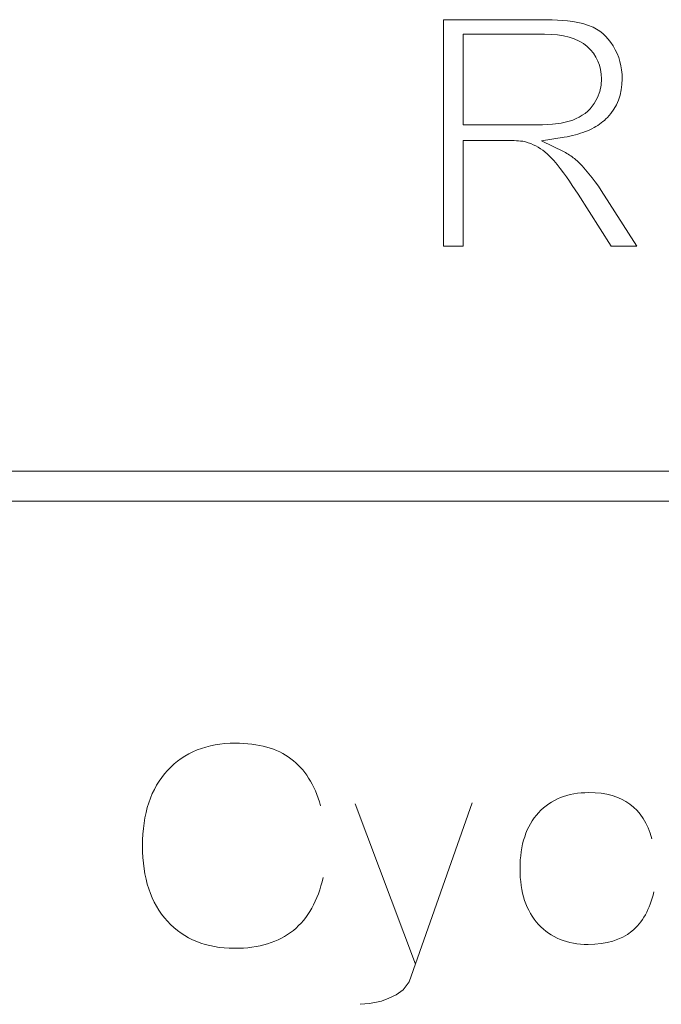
# Model space of a CAD drawing. Header units: millimetres. Extents: x 5 to 192, y 9 to 98.
# Tile 18 of 52: x 52.64 to 55.96, y 66.38 to 71.48. Entities that reach past the tile are written whole.
import ezdxf

# ---------------------------------------------------------------- set-up
doc = ezdxf.new("R2010")
doc.units = ezdxf.units.MM
doc.header["$MEASUREMENT"] = 0
doc.layers.add('Vrstva 1', color=7, linetype='Continuous')

msp = doc.modelspace()

# ---------------------------------------------------------------- linework, layer by layer
at = {"layer": 'Vrstva 1', "color": 250, "lineweight": 5}
for points, knots in [([(54.8336, 70.3066), (54.8336, 70.3066), (54.8336, 71.479), (54.8336, 71.479), (54.8336, 71.479), (54.8336, 71.479), (55.3698, 71.4789), (55.3698, 71.4789), (55.3698, 71.4789), (55.4403, 71.4776), (55.5121, 71.4733), (55.5797, 71.4514), (55.5797, 71.4514), (55.5797, 71.4514), (55.6082, 71.4397), (55.6082, 71.4397), (55.6082, 71.4397), (55.6082, 71.4397), (55.6257, 71.4303), (55.6257, 71.4303), (55.6257, 71.4303), (55.6257, 71.4303), (55.6423, 71.4194), (55.6423, 71.4194), (55.6423, 71.4194), (55.6423, 71.4194), (55.658, 71.4071), (55.658, 71.4071), (55.658, 71.4071), (55.658, 71.4071), (55.6727, 71.3934), (55.6727, 71.3934), (55.6727, 71.3934), (55.6727, 71.3934), (55.6866, 71.3782), (55.6866, 71.3782), (55.6866, 71.3782), (55.6866, 71.3782), (55.6997, 71.3614), (55.6997, 71.3614), (55.6997, 71.3614), (55.6997, 71.3614), (55.7119, 71.3431), (55.7119, 71.3431), (55.7119, 71.3431), (55.7119, 71.3431), (55.7228, 71.3237), (55.7228, 71.3237), (55.7228, 71.3237), (55.7228, 71.3237), (55.7323, 71.3037), (55.7323, 71.3037), (55.7323, 71.3037), (55.7323, 71.3037), (55.7403, 71.2832), (55.7403, 71.2832), (55.7403, 71.2832), (55.7403, 71.2832), (55.7469, 71.2623), (55.7469, 71.2623), (55.7469, 71.2623), (55.7469, 71.2623), (55.7519, 71.2408), (55.7519, 71.2408), (55.7519, 71.2408), (55.7519, 71.2408), (55.7556, 71.2188), (55.7556, 71.2188), (55.7556, 71.2188), (55.7556, 71.2188), (55.7578, 71.1962), (55.7578, 71.1962), (55.7578, 71.1962), (55.7578, 71.1962), (55.7585, 71.1731), (55.7585, 71.1731), (55.7585, 71.1731), (55.7585, 71.1731), (55.7573, 71.1434), (55.7573, 71.1434), (55.7573, 71.1434), (55.7573, 71.1434), (55.7537, 71.1152), (55.7537, 71.1152), (55.7537, 71.1152), (55.7537, 71.1152), (55.7477, 71.0885), (55.7477, 71.0885), (55.7477, 71.0885), (55.7477, 71.0885), (55.7393, 71.063), (55.7393, 71.063), (55.7393, 71.063), (55.7393, 71.063), (55.7286, 71.0389), (55.7286, 71.0389), (55.7286, 71.0389), (55.7286, 71.0389), (55.7155, 71.0158), (55.7155, 71.0158), (55.7155, 71.0158), (55.7155, 71.0158), (55.6999, 70.9938), (55.6999, 70.9938), (55.6999, 70.9938), (55.6999, 70.9938), (55.6817, 70.9726), (55.6817, 70.9726), (55.6817, 70.9726), (55.6715, 70.9625), (55.6615, 70.9535), (55.6504, 70.9447), (55.6504, 70.9447), (55.638, 70.9358), (55.6257, 70.9279), (55.6127, 70.9203), (55.6127, 70.9203), (55.5979, 70.9127), (55.5833, 70.906), (55.5681, 70.8998), (55.5681, 70.8998), (55.5509, 70.8935), (55.534, 70.8881), (55.5167, 70.8831), (55.5167, 70.8831), (55.4971, 70.8783), (55.4778, 70.8742), (55.4583, 70.8707), (55.4583, 70.8707), (55.4583, 70.8707), (55.3409, 70.8526), (55.3409, 70.8526), (55.3409, 70.8526), (55.3409, 70.8526), (55.4575, 70.7949), (55.4575, 70.7949), (55.4575, 70.7949), (55.4766, 70.7843), (55.4946, 70.7732), (55.5118, 70.7598), (55.5118, 70.7598), (55.5663, 70.7126), (55.6101, 70.6546), (55.6501, 70.595), (55.6501, 70.595), (55.6501, 70.595), (55.8344, 70.3066), (55.8344, 70.3066), (55.8344, 70.3066), (55.8344, 70.3066), (55.7016, 70.3066), (55.7016, 70.3066), (55.7016, 70.3066), (55.7016, 70.3066), (55.5297, 70.5764), (55.5297, 70.5764), (55.5297, 70.5764), (55.4903, 70.636), (55.4504, 70.6953), (55.4042, 70.7499), (55.4042, 70.7499), (55.3932, 70.7621), (55.3821, 70.7737), (55.3703, 70.785), (55.3703, 70.785), (55.3703, 70.785), (55.3482, 70.8033), (55.3482, 70.8033), (55.3482, 70.8033), (55.3165, 70.825), (55.2818, 70.8428), (55.2437, 70.8495), (55.2437, 70.8495), (55.2143, 70.8535), (55.185, 70.8541), (55.1556, 70.8543), (55.1556, 70.8543), (55.1556, 70.8543), (54.9357, 70.8543), (54.9357, 70.8543), (54.9357, 70.8543), (54.9357, 70.8543), (54.9357, 70.3066), (54.9357, 70.3066), (54.9357, 70.3066), (54.9357, 70.3066), (54.8336, 70.3066), (54.8336, 70.3066)], [0, 0, 0, 0, 0.021277, 0.021277, 0.021277, 0.021277, 0.042553, 0.042553, 0.042553, 0.042553, 0.06383, 0.06383, 0.06383, 0.06383, 0.085106, 0.085106, 0.085106, 0.085106, 0.106383, 0.106383, 0.106383, 0.106383, 0.12766, 0.12766, 0.12766, 0.12766, 0.148936, 0.148936, 0.148936, 0.148936, 0.170213, 0.170213, 0.170213, 0.170213, 0.191489, 0.191489, 0.191489, 0.191489, 0.212766, 0.212766, 0.212766, 0.212766, 0.234043, 0.234043, 0.234043, 0.234043, 0.255319, 0.255319, 0.255319, 0.255319, 0.276596, 0.276596, 0.276596, 0.276596, 0.297872, 0.297872, 0.297872, 0.297872, 0.319149, 0.319149, 0.319149, 0.319149, 0.340426, 0.340426, 0.340426, 0.340426, 0.361702, 0.361702, 0.361702, 0.361702, 0.382979, 0.382979, 0.382979, 0.382979, 0.404255, 0.404255, 0.404255, 0.404255, 0.425532, 0.425532, 0.425532, 0.425532, 0.446809, 0.446809, 0.446809, 0.446809, 0.468085, 0.468085, 0.468085, 0.468085, 0.489362, 0.489362, 0.489362, 0.489362, 0.510638, 0.510638, 0.510638, 0.510638, 0.531915, 0.531915, 0.531915, 0.531915, 0.553191, 0.553191, 0.553191, 0.553191, 0.574468, 0.574468, 0.574468, 0.574468, 0.595745, 0.595745, 0.595745, 0.595745, 0.617021, 0.617021, 0.617021, 0.617021, 0.638298, 0.638298, 0.638298, 0.638298, 0.659574, 0.659574, 0.659574, 0.659574, 0.680851, 0.680851, 0.680851, 0.680851, 0.702128, 0.702128, 0.702128, 0.702128, 0.723404, 0.723404, 0.723404, 0.723404, 0.744681, 0.744681, 0.744681, 0.744681, 0.765957, 0.765957, 0.765957, 0.765957, 0.787234, 0.787234, 0.787234, 0.787234, 0.808511, 0.808511, 0.808511, 0.808511, 0.829787, 0.829787, 0.829787, 0.829787, 0.851064, 0.851064, 0.851064, 0.851064, 0.87234, 0.87234, 0.87234, 0.87234, 0.893617, 0.893617, 0.893617, 0.893617, 0.914894, 0.914894, 0.914894, 0.914894, 0.93617, 0.93617, 0.93617, 0.93617, 0.957447, 0.957447, 0.957447, 0.957447, 0.978723, 0.978723, 0.978723, 0.978723, 1, 1, 1, 1]), ([(54.9357, 70.9345), (54.9357, 70.9345), (55.3452, 70.9349), (55.3452, 70.9349), (55.3452, 70.9349), (55.3452, 70.9349), (55.397, 70.9379), (55.397, 70.9379), (55.397, 70.9379), (55.397, 70.9379), (55.4433, 70.9441), (55.4433, 70.9441), (55.4433, 70.9441), (55.4433, 70.9441), (55.4842, 70.9536), (55.4842, 70.9536), (55.4842, 70.9536), (55.4842, 70.9536), (55.5027, 70.9596), (55.5027, 70.9596), (55.5027, 70.9596), (55.5027, 70.9596), (55.52, 70.9668), (55.52, 70.9668), (55.52, 70.9668), (55.52, 70.9668), (55.5364, 70.9748), (55.5364, 70.9748), (55.5364, 70.9748), (55.5364, 70.9748), (55.5519, 70.9841), (55.5519, 70.9841), (55.5519, 70.9841), (55.5519, 70.9841), (55.5664, 70.9943), (55.5664, 70.9943), (55.5664, 70.9943), (55.5664, 70.9943), (55.5799, 71.0057), (55.5799, 71.0057), (55.5799, 71.0057), (55.5799, 71.0057), (55.5923, 71.0181), (55.5923, 71.0181), (55.5923, 71.0181), (55.5923, 71.0181), (55.6035, 71.0315), (55.6035, 71.0315), (55.6035, 71.0315), (55.6035, 71.0315), (55.6136, 71.0457), (55.6136, 71.0457), (55.6136, 71.0457), (55.6136, 71.0457), (55.6301, 71.0756), (55.6301, 71.0756), (55.6301, 71.0756), (55.6301, 71.0756), (55.6419, 71.1068), (55.6419, 71.1068), (55.6419, 71.1068), (55.6419, 71.1068), (55.649, 71.1393), (55.649, 71.1393), (55.649, 71.1393), (55.649, 71.1393), (55.6513, 71.1732), (55.6513, 71.1732), (55.6513, 71.1732), (55.6513, 71.1732), (55.6502, 71.1973), (55.6502, 71.1973), (55.6502, 71.1973), (55.6502, 71.1973), (55.6468, 71.2208), (55.6468, 71.2208), (55.6468, 71.2208), (55.6468, 71.2208), (55.641, 71.2434), (55.641, 71.2434), (55.641, 71.2434), (55.641, 71.2434), (55.6329, 71.265), (55.6329, 71.265), (55.6329, 71.265), (55.6329, 71.265), (55.6224, 71.2856), (55.6224, 71.2856), (55.6224, 71.2856), (55.6224, 71.2856), (55.6097, 71.3049), (55.6097, 71.3049), (55.6097, 71.3049), (55.6097, 71.3049), (55.5947, 71.3231), (55.5947, 71.3231), (55.5947, 71.3231), (55.5947, 71.3231), (55.5774, 71.3399), (55.5774, 71.3399), (55.5774, 71.3399), (55.5774, 71.3399), (55.5575, 71.3554), (55.5575, 71.3554), (55.5575, 71.3554), (55.5575, 71.3554), (55.5351, 71.3687), (55.5351, 71.3687), (55.5351, 71.3687), (55.5351, 71.3687), (55.5104, 71.3797), (55.5104, 71.3797), (55.5104, 71.3797), (55.5104, 71.3797), (55.4837, 71.3885), (55.4837, 71.3885), (55.4837, 71.3885), (55.4837, 71.3885), (55.455, 71.3953), (55.455, 71.3953), (55.455, 71.3953), (55.455, 71.3953), (55.4242, 71.4), (55.4242, 71.4), (55.4242, 71.4), (55.4242, 71.4), (55.3914, 71.4028), (55.3914, 71.4028), (55.3914, 71.4028), (55.3914, 71.4028), (55.3569, 71.4037), (55.3569, 71.4037), (55.3569, 71.4037), (55.3569, 71.4037), (54.9357, 71.4037), (54.9357, 71.4037), (54.9357, 71.4037), (54.9357, 71.4037), (54.9357, 70.9345), (54.9357, 70.9345)], [0, 0, 0, 0, 0.028571, 0.028571, 0.028571, 0.028571, 0.057143, 0.057143, 0.057143, 0.057143, 0.085714, 0.085714, 0.085714, 0.085714, 0.114286, 0.114286, 0.114286, 0.114286, 0.142857, 0.142857, 0.142857, 0.142857, 0.171429, 0.171429, 0.171429, 0.171429, 0.2, 0.2, 0.2, 0.2, 0.228571, 0.228571, 0.228571, 0.228571, 0.257143, 0.257143, 0.257143, 0.257143, 0.285714, 0.285714, 0.285714, 0.285714, 0.314286, 0.314286, 0.314286, 0.314286, 0.342857, 0.342857, 0.342857, 0.342857, 0.371429, 0.371429, 0.371429, 0.371429, 0.4, 0.4, 0.4, 0.4, 0.428571, 0.428571, 0.428571, 0.428571, 0.457143, 0.457143, 0.457143, 0.457143, 0.485714, 0.485714, 0.485714, 0.485714, 0.514286, 0.514286, 0.514286, 0.514286, 0.542857, 0.542857, 0.542857, 0.542857, 0.571429, 0.571429, 0.571429, 0.571429, 0.6, 0.6, 0.6, 0.6, 0.628571, 0.628571, 0.628571, 0.628571, 0.657143, 0.657143, 0.657143, 0.657143, 0.685714, 0.685714, 0.685714, 0.685714, 0.714286, 0.714286, 0.714286, 0.714286, 0.742857, 0.742857, 0.742857, 0.742857, 0.771429, 0.771429, 0.771429, 0.771429, 0.8, 0.8, 0.8, 0.8, 0.828571, 0.828571, 0.828571, 0.828571, 0.857143, 0.857143, 0.857143, 0.857143, 0.885714, 0.885714, 0.885714, 0.885714, 0.914286, 0.914286, 0.914286, 0.914286, 0.942857, 0.942857, 0.942857, 0.942857, 0.971429, 0.971429, 0.971429, 0.971429, 1, 1, 1, 1]), ([(54.2105, 67.0406), (54.1838, 66.9195), (54.1322, 66.8278), (54.0564, 66.7661), (54.0564, 66.7661), (53.9806, 66.7041), (53.8791, 66.6734), (53.7514, 66.6734), (53.7514, 66.6734), (53.6066, 66.6734), (53.491, 66.7201), (53.405, 66.8138), (53.405, 66.8138), (53.3187, 66.9074), (53.2757, 67.0373), (53.2757, 67.2031), (53.2757, 67.2031), (53.2757, 67.3705), (53.319, 67.501), (53.4053, 67.5943), (53.4053, 67.5943), (53.4919, 67.688), (53.6088, 67.7347), (53.7562, 67.7347), (53.7562, 67.7347), (53.8768, 67.7347), (53.9727, 67.7079), (54.044, 67.6547), (54.044, 67.6547), (54.115, 67.6015), (54.1663, 67.5203), (54.1975, 67.4112)], [0, 0, 0, 0, 0.125, 0.125, 0.125, 0.125, 0.25, 0.25, 0.25, 0.25, 0.375, 0.375, 0.375, 0.375, 0.5, 0.5, 0.5, 0.5, 0.625, 0.625, 0.625, 0.625, 0.75, 0.75, 0.75, 0.75, 0.875, 0.875, 0.875, 0.875, 1, 1, 1, 1]), ([(55.9219, 66.9651), (55.9021, 66.8754), (55.8639, 66.8075), (55.8078, 66.7618), (55.8078, 66.7618), (55.7517, 66.7159), (55.6765, 66.6932), (55.582, 66.6932), (55.582, 66.6932), (55.4747, 66.6932), (55.3891, 66.7278), (55.3254, 66.7971), (55.3254, 66.7971), (55.2615, 66.8665), (55.2297, 66.9627), (55.2297, 67.0854), (55.2297, 67.0854), (55.2297, 67.2094), (55.2618, 67.306), (55.3257, 67.3752), (55.3257, 67.3752), (55.3898, 67.4445), (55.4763, 67.4791), (55.5855, 67.4791), (55.5855, 67.4791), (55.6748, 67.4791), (55.7458, 67.4593), (55.7986, 67.4199), (55.7986, 67.4199), (55.8512, 67.3805), (55.8892, 67.3203), (55.9123, 67.2396)], [0, 0, 0, 0, 0.125, 0.125, 0.125, 0.125, 0.25, 0.25, 0.25, 0.25, 0.375, 0.375, 0.375, 0.375, 0.5, 0.5, 0.5, 0.5, 0.625, 0.625, 0.625, 0.625, 0.75, 0.75, 0.75, 0.75, 0.875, 0.875, 0.875, 0.875, 1, 1, 1, 1]), ([(54.9815, 67.4256), (54.9815, 67.4256), (54.6553, 66.5007), (54.6553, 66.5007), (54.6553, 66.5007), (54.6553, 66.5007), (54.6244, 66.4593), (54.6244, 66.4593), (54.6244, 66.4593), (54.6244, 66.4593), (54.5887, 66.4324), (54.5887, 66.4324), (54.5887, 66.4324), (54.5887, 66.4324), (54.5506, 66.4153), (54.5506, 66.4153), (54.5506, 66.4153), (54.5506, 66.4153), (54.5125, 66.4007), (54.5125, 66.4007), (54.5125, 66.4007), (54.5125, 66.4007), (54.4506, 66.3885), (54.4506, 66.3885), (54.4506, 66.3885), (54.4506, 66.3885), (54.403, 66.3836), (54.403, 66.3836)], [0, 0, 0, 0, 0.142857, 0.142857, 0.142857, 0.142857, 0.285714, 0.285714, 0.285714, 0.285714, 0.428571, 0.428571, 0.428571, 0.428571, 0.571429, 0.571429, 0.571429, 0.571429, 0.714286, 0.714286, 0.714286, 0.714286, 0.857143, 0.857143, 0.857143, 0.857143, 1, 1, 1, 1])]:
    msp.add_open_spline(points, degree=3, knots=knots, dxfattribs=at)
for points in [[(22.5964, 69.1431), (22.5964, 69.1431), (77.7338, 69.1431), (77.7338, 69.1431)], [(22.6186, 68.9877), (22.6186, 68.9877), (77.756, 68.9877), (77.756, 68.9877)], [(54.3768, 67.4207), (54.3768, 67.4207), (54.6887, 66.591), (54.6887, 66.591)]]:
    msp.add_open_spline(points, degree=3, dxfattribs=at)

doc.saveas('drawing.dxf')
